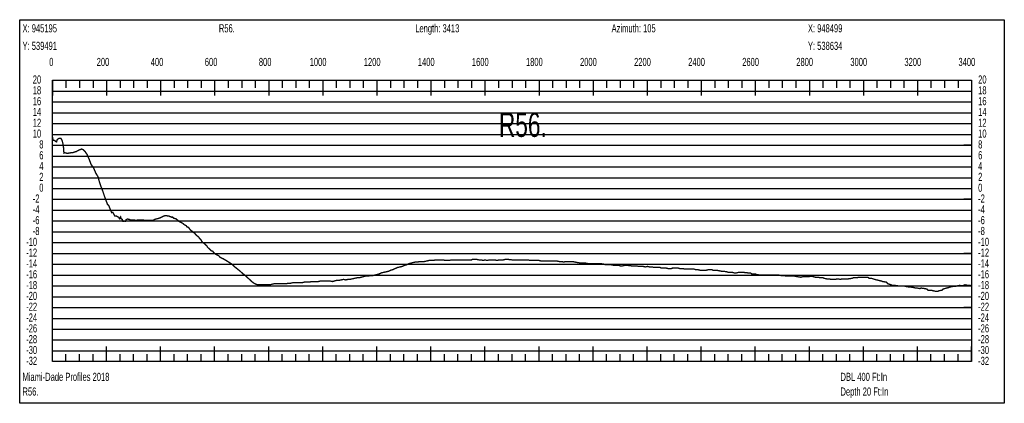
# Model space of a CAD drawing. Header units: inches. Extents: x 471865 to 538526, y 1054316 to 1102451.
# Tile 113 of 131: x 506787 to 510430, y 1094493 to 1095911. Entities that reach past the tile are written whole.
import ezdxf

# ---------------------------------------------------------------- set-up
doc = ezdxf.new("R2010")
doc.units = ezdxf.units.IN
doc.header["$MEASUREMENT"] = 0
for name, color, linetype in [('LABELS', 7, 'Continuous'), ('X_Gr1', 7, 'Continuous'), ('XSECTION', 7, 'Continuous')]:
    doc.layers.add(name, color=color, linetype=linetype)
doc.styles.get("Standard").update_dxf_attribs({"font": 'arial.ttf'})

msp = doc.modelspace()

# ---------------------------------------------------------------- linework, layer by layer
at = {"layer": 'X_Gr1', "color": 6, "linetype": 'Continuous', "lineweight": 18, "true_color": 0xff00ff, "transparency": 33554687, "const_width": 5}
msp.add_lwpolyline([(506908.6, 1095470.4), (506908.6, 1095470.4), (506908.9, 1095476.4), (506911, 1095465.9), (506915.1, 1095465.9), (506920.3, 1095461.3), (506923.8, 1095459.6), (506926.2, 1095468.7), (506932.3, 1095472.2), (506939.9, 1095473.2), (506944.4, 1095464.5), (506948.8, 1095447.3), (506950.6, 1095424.7), (506950.9, 1095418.2), (506954.4, 1095419.8), (506962.7, 1095417.2), (506970.1, 1095418.3), (506978.7, 1095419.9), (506983.7, 1095419.9), (506992.4, 1095422.8), (506996.8, 1095424), (507003.9, 1095428.2), (507011.2, 1095431.3), (507016.2, 1095433.2), (507023, 1095430.7), (507030.1, 1095422.8), (507036.7, 1095413.2), (507044.6, 1095394.8), (507051.7, 1095375.9), (507060.3, 1095364.3), (507068.6, 1095345.2), (507068.7, 1095345.1), (507068.8, 1095345.1), (507072.5, 1095337.9), (507077.2, 1095331), (507082.6, 1095310.6), (507088.6, 1095293.4), (507094.1, 1095279.5), (507101.2, 1095258.1), (507106.2, 1095244.8), (507112.3, 1095228.5), (507116.8, 1095224.3), (507122.7, 1095209.6), (507127.4, 1095198.6), (507131.8, 1095199.2), (507135.9, 1095192.2), (507139, 1095185.9), (507143.9, 1095186.3), (507148, 1095183.6), (507154.1, 1095180.7), (507156.6, 1095175.9), (507160.7, 1095182.1), (507162.4, 1095175.5), (507166.6, 1095173.5), (507169.4, 1095166.1), (507175.3, 1095166.8), (507178.5, 1095165.9), (507179.5, 1095168.1), (507181, 1095171.8), (507186.1, 1095174.3), (507191.2, 1095173.7), (507196.4, 1095171.4), (507200.5, 1095171.4), (507204.9, 1095171.4), (507211.9, 1095171.4), (507214.7, 1095169.4), (507219.6, 1095169.4), (507223.8, 1095171.4), (507227.9, 1095171.4), (507235.6, 1095171.4), (507238.3, 1095171.4), (507243.3, 1095171.4), (507250, 1095169.4), (507252.3, 1095169.4), (507259, 1095169.4), (507261.5, 1095169.4), (507266.4, 1095169.4), (507271.3, 1095169.4), (507275.7, 1095169.4), (507281.4, 1095169.4), (507283.4, 1095171.4), (507287.7, 1095173.4), (507294.6, 1095175.4), (507297.3, 1095175.4), (507302.6, 1095177.4), (507307.8, 1095179.4), (507312, 1095181.4), (507315.9, 1095183.4), (507320.3, 1095185.4), (507325.3, 1095187.4), (507330.3, 1095187.4), (507335.1, 1095185.4), (507339.8, 1095185.4), (507344.4, 1095183.4), (507348.8, 1095181.4), (507353.1, 1095181.4), (507357.6, 1095177.4), (507365.3, 1095175.4), (507367.8, 1095173.4), (507372.6, 1095169.4), (507377.2, 1095165.4), (507382, 1095163.4), (507389.4, 1095159.4), (507391.8, 1095157.4), (507396.7, 1095153.4), (507403.9, 1095149.4), (507406, 1095145.4), (507412.3, 1095143.4), (507414.8, 1095139.4), (507419.8, 1095133.4), (507424.9, 1095129.4), (507429.5, 1095125.4), (507435.7, 1095121.4), (507437.9, 1095117.4), (507442.6, 1095113.4), (507450.3, 1095107.4), (507452.3, 1095103.4), (507458.1, 1095097.4), (507460.2, 1095093.4), (507464.3, 1095087.4), (507468.4, 1095085.4), (507472.8, 1095081.4), (507479.8, 1095075.4), (507481.5, 1095071.4), (507485.3, 1095067.4), (507490.1, 1095063.4), (507495.3, 1095057.4), (507501.8, 1095055.4), (507504, 1095051.4), (507508.9, 1095047.4), (507513.9, 1095043.4), (507518.5, 1095041.4), (507525.5, 1095037.4), (507528, 1095033.4), (507532.4, 1095031.4), (507536.5, 1095029.4), (507540.8, 1095027.4), (507545.8, 1095024.4), (507550.8, 1095021.4), (507556, 1095018.2), (507561.2, 1095014.9), (507566.4, 1095011.5), (507572.8, 1095007.4), (507580.8, 1094999.4), (507588.2, 1094993.4), (507595.7, 1094987.4), (507603.5, 1094981.4), (507611.6, 1094973.4), (507619.9, 1094967.4), (507628.6, 1094959.4), (507637.4, 1094951.4), (507645.9, 1094943.4), (507653.8, 1094937.4), (507661.5, 1094933.4), (507669.4, 1094931.4), (507677.7, 1094931.4), (507686.6, 1094931.4), (507695.9, 1094931.4), (507704.9, 1094931.4), (507712.9, 1094931.4), (507720.5, 1094933.4), (507728.7, 1094935.4), (507737.8, 1094935.4), (507747.6, 1094935.4), (507757.1, 1094935.4), (507765.6, 1094935.4), (507773.4, 1094935.4), (507781.4, 1094937.4), (507790.2, 1094937.4), (507799, 1094939.4), (507807.3, 1094939.4), (507815.5, 1094939.4), (507823.9, 1094939.4), (507832.4, 1094939.4), (507841, 1094941.4), (507849.8, 1094941.4), (507858.7, 1094941.4), (507867.5, 1094943.4), (507876.1, 1094943.4), (507884.5, 1094943.4), (507892.4, 1094943.4), (507900.2, 1094945.4), (507908.1, 1094945.4), (507916.9, 1094945.4), (507926.3, 1094945.4), (507935.5, 1094945.4), (507943.8, 1094943.4), (507951.1, 1094945.4), (507958.2, 1094947.4), (507966.4, 1094947.4), (507975.8, 1094949.4), (507985.3, 1094951.4), (507993.9, 1094949.4), (508001.4, 1094951.4), (508009.2, 1094951.4), (508017.8, 1094953.4), (508026.6, 1094955.4), (508035.3, 1094957.4), (508043.4, 1094957.4), (508050.9, 1094959.4), (508058.3, 1094961.4), (508066.2, 1094963.4), (508075, 1094963.4), (508084.4, 1094965.4), (508093.5, 1094965.4), (508101.7, 1094967.4), (508109.2, 1094969.4), (508116.7, 1094971.4), (508124.9, 1094975.4), (508133.9, 1094977.4), (508143.1, 1094979.4), (508151.8, 1094981.4), (508159.9, 1094985.4), (508168, 1094987.4), (508176.4, 1094991.4), (508185.1, 1094995.4), (508194.1, 1094997.4), (508203, 1094999.4), (508211, 1095003.4), (508218.6, 1095005.4), (508226.2, 1095009.4), (508233.9, 1095011.4), (508241.7, 1095013.4), (508250.1, 1095015.4), (508259, 1095015.4), (508267.7, 1095017.4), (508276.1, 1095017.4), (508284.6, 1095017.4), (508293.2, 1095019.4), (508302, 1095021.4), (508318, 1095021.4), (508325.5, 1095023.4), (508334.1, 1095023.4), (508343.1, 1095023.4), (508355.9, 1095023.4), (508360, 1095021.4), (508367.9, 1095021.4), (508375.8, 1095021.4), (508384.3, 1095023.4), (508393, 1095023.4), (508401.2, 1095023.4), (508408.3, 1095023.4), (508415.2, 1095023.4), (508423.2, 1095023.4), (508432.1, 1095023.4), (508441, 1095023.4), (508448.8, 1095023.4), (508458.8, 1095023.4), (508462.2, 1095025.4), (508469.5, 1095025.4), (508477.7, 1095025.4), (508486.5, 1095023.4), (508495.1, 1095023.4), (508502.6, 1095021.4), (508509.1, 1095023.4), (508516.3, 1095021.4), (508525, 1095023.4), (508535, 1095023.4), (508544.9, 1095023.4), (508553.4, 1095021.4), (508560.8, 1095023.4), (508568, 1095023.4), (508575.7, 1095023.4), (508584.2, 1095025.4), (508592.8, 1095025.4), (508599.3, 1095024.6), (508605.7, 1095023.9), (508609.9, 1095023.4), (508618.7, 1095023.4), (508627.1, 1095023.4), (508634.6, 1095023.4), (508642, 1095023.4), (508650.1, 1095023.4), (508658.8, 1095023.4), (508667.6, 1095023.4), (508676, 1095021.4), (508684.2, 1095021.4), (508692.3, 1095021.4), (508700.5, 1095021.4), (508708.5, 1095021.4), (508716.3, 1095019.4), (508724.4, 1095019.4), (508732.5, 1095019.4), (508740.6, 1095019.4), (508748.7, 1095019.4), (508757, 1095019.4), (508765.6, 1095019.4), (508774.5, 1095019.4), (508783.4, 1095017.4), (508792, 1095017.4), (508799.7, 1095015.4), (508806.9, 1095017.4), (508814.7, 1095017.4), (508823.5, 1095017.4), (508832.8, 1095017.4), (508841.4, 1095015.4), (508847.8, 1095014.2), (508854.3, 1095013.1), (508860.7, 1095011.9), (508863.8, 1095011.4), (508872.3, 1095011.4), (508881.8, 1095011.4), (508891.4, 1095009.4), (508899.9, 1095009.4), (508906.9, 1095009.4), (508913.5, 1095009.4), (508920.6, 1095009.4), (508928.6, 1095009.4), (508937.6, 1095009.4), (508950.4, 1095007.4), (508954.2, 1095005.4), (508960.7, 1095005.4), (508967.6, 1095005.4), (508976.1, 1095005.4), (508985.6, 1095003.4), (508994.5, 1095003.4), (509002.1, 1095003.4), (509009.5, 1095001.4), (509017.5, 1095001.4), (509026, 1095003.4), (509034.7, 1095003.4), (509050.2, 1095001.4), (509058.7, 1095001.4), (509068.1, 1095001.4), (509077.4, 1094999.4), (509085.7, 1094999.4), (509093.6, 1094999.4), (509101.5, 1094997.4), (509109.6, 1094999.4), (509118.1, 1094997.4), (509126.6, 1094997.4), (509135.1, 1094995.4), (509143.8, 1094995.4), (509156.8, 1094995.4), (509161.3, 1094993.4), (509170, 1094993.4), (509178.4, 1094993.4), (509186.4, 1094991.4), (509198.5, 1094991.4), (509202.8, 1094993.4), (509211.1, 1094993.4), (509223.8, 1094993.4), (509228.3, 1094991.4), (509241.6, 1094991.4), (509246, 1094989.4), (509253.8, 1094989.4), (509261.2, 1094989.4), (509269, 1094989.4), (509282.6, 1094989.4), (509287.5, 1094987.4), (509296.3, 1094987.4), (509304, 1094985.4), (509311.6, 1094985.4), (509323.8, 1094985.4), (509328.1, 1094985.4), (509336.2, 1094987.4), (509347.8, 1094987.4), (509351.8, 1094985.4), (509364.2, 1094985.4), (509384.4, 1094981.4), (509391.3, 1094981.4), (509403.7, 1094979.4), (509408.4, 1094977.4), (509416.8, 1094977.4), (509423.6, 1094977.4), (509430.7, 1094975.4), (509438.6, 1094975.4), (509447, 1094977.4), (509455.2, 1094977.4), (509463.4, 1094977.4), (509482.1, 1094975.4), (509490.8, 1094975.4), (509495.6, 1094971.4), (509508.9, 1094971.4), (509512.8, 1094969.4), (509526.7, 1094967.4), (509535.5, 1094967.4), (509550, 1094967.4), (509554.7, 1094967.4), (509562.8, 1094967.4), (509570.3, 1094967.4), (509578, 1094967.4), (509590.8, 1094967.4), (509595.4, 1094967.4), (509604.8, 1094965.4), (509617.9, 1094965.4), (509621.6, 1094963.4), (509632.2, 1094963.4), (509636, 1094963.4), (509644.5, 1094963.4), (509654.2, 1094963.4), (509664.1, 1094961.4), (509677.4, 1094959.4), (509684.6, 1094961.4), (509687.9, 1094961.4), (509699.8, 1094961.4), (509704.4, 1094961.4), (509718.3, 1094963.4), (509722.7, 1094961.4), (509730.6, 1094959.4), (509742.7, 1094959.4), (509746.9, 1094957.4), (509759.4, 1094957.4), (509763.5, 1094955.4), (509771.9, 1094953.4), (509780.8, 1094953.4), (509789.3, 1094951.4), (509800.8, 1094951.4), (509804.4, 1094951.4), (509811.8, 1094953.4), (509824.8, 1094951.4), (509829.2, 1094953.4), (509841.6, 1094953.4), (509845.4, 1094953.4), (509853.3, 1094953.4), (509866.8, 1094955.4), (509871.5, 1094957.4), (509884.4, 1094957.4), (509892.1, 1094959.4), (509895.9, 1094959.4), (509908, 1094959.4), (509912.2, 1094959.4), (509925.2, 1094959.4), (509929.7, 1094955.4), (509938.2, 1094955.4), (509950.1, 1094951.4), (509957.9, 1094949.4), (509966.2, 1094947.4), (509975, 1094945.4), (509979.6, 1094943.4), (509993.7, 1094941.4), (509998.3, 1094935.4), (510011.2, 1094931.4), (510015.4, 1094929.4), (510023.6, 1094929.4), (510036.8, 1094927.4), (510041.3, 1094927.4), (510053.6, 1094927.4), (510057.5, 1094927.4), (510065, 1094925.4), (510076.8, 1094923.4), (510080.8, 1094923.4), (510093.8, 1094921.4), (510102.5, 1094919.4), (510106.5, 1094919.4), (510118.4, 1094917.4), (510122.5, 1094919.4), (510135.4, 1094917.4), (510143.8, 1094915.4), (510147.6, 1094911.4), (510158.6, 1094911.4), (510166.7, 1094909.4), (510175.5, 1094907.4), (510184.1, 1094907.4), (510188, 1094909.4), (510199.1, 1094911.4), (510202.9, 1094915.4), (510215.8, 1094919.4), (510224.6, 1094921.4), (510228.8, 1094923.4), (510240.4, 1094925.4), (510247.8, 1094925.4), (510256, 1094927.4), (510264.7, 1094929.4), (510268.9, 1094927.4), (510280.3, 1094929.4), (510284, 1094931.4), (510295.3, 1094929.4), (510303.1, 1094929.4), (510307.1, 1094927.4)], dxfattribs=at)
at = {"layer": 'XSECTION', "color": 18, "linetype": 'Continuous', "true_color": 0x000000}
for points in [[(506787.4, 1095911.4), (510429.8, 1095911.4), (510429.8, 1094493.4), (506787.4, 1094493.4), (506787.4, 1095911.4)], [(506908.6, 1095687.4), (510308.6, 1095687.4), (510308.6, 1094647.4), (506908.6, 1094647.4), (506908.6, 1095687.4)], [(506908.6, 1095687.4), (506908.6, 1095631)], [(506908.6, 1095687.4), (506908.6, 1095631)], [(506908.6, 1095687.4), (506908.6, 1095659.4)], [(506908.6, 1095687.4), (506908.6, 1095659.4)], [(506958.6, 1095687.4), (506958.6, 1095659.4)], [(507008.6, 1095687.4), (507008.6, 1095659.4)], [(507058.6, 1095687.4), (507058.6, 1095659.4)], [(507108.6, 1095687.4), (507108.6, 1095631)], [(507108.6, 1095687.4), (507108.6, 1095659.4)], [(507158.6, 1095687.4), (507158.6, 1095659.4)], [(507208.6, 1095687.4), (507208.6, 1095659.4)], [(507258.6, 1095687.4), (507258.6, 1095659.4)], [(507308.6, 1095687.4), (507308.6, 1095631)], [(507308.6, 1095687.4), (507308.6, 1095659.4)], [(507358.6, 1095687.4), (507358.6, 1095659.4)], [(507408.6, 1095687.4), (507408.6, 1095659.4)], [(507458.6, 1095687.4), (507458.6, 1095659.4)], [(507508.6, 1095687.4), (507508.6, 1095631)], [(507508.6, 1095687.4), (507508.6, 1095659.4)], [(507558.6, 1095687.4), (507558.6, 1095659.4)], [(507608.6, 1095687.4), (507608.6, 1095659.4)], [(507658.6, 1095687.4), (507658.6, 1095659.4)], [(507708.6, 1095687.4), (507708.6, 1095631)], [(507708.6, 1095687.4), (507708.6, 1095659.4)], [(507758.6, 1095687.4), (507758.6, 1095659.4)], [(507808.6, 1095687.4), (507808.6, 1095659.4)], [(507858.6, 1095687.4), (507858.6, 1095659.4)], [(507908.6, 1095687.4), (507908.6, 1095631)], [(507908.6, 1095687.4), (507908.6, 1095659.4)], [(507958.6, 1095687.4), (507958.6, 1095659.4)], [(508008.6, 1095687.4), (508008.6, 1095659.4)], [(508058.6, 1095687.4), (508058.6, 1095659.4)], [(508108.6, 1095687.4), (508108.6, 1095631)], [(508108.6, 1095687.4), (508108.6, 1095659.4)], [(508158.6, 1095687.4), (508158.6, 1095659.4)], [(508208.6, 1095687.4), (508208.6, 1095659.4)], [(508258.6, 1095687.4), (508258.6, 1095659.4)], [(508308.6, 1095687.4), (508308.6, 1095631)], [(508308.6, 1095687.4), (508308.6, 1095659.4)], [(508358.6, 1095687.4), (508358.6, 1095659.4)], [(508408.6, 1095687.4), (508408.6, 1095659.4)], [(508458.6, 1095687.4), (508458.6, 1095659.4)], [(508508.6, 1095687.4), (508508.6, 1095631)], [(508508.6, 1095687.4), (508508.6, 1095659.4)], [(508558.6, 1095687.4), (508558.6, 1095659.4)], [(508608.6, 1095687.4), (508608.6, 1095659.4)], [(508658.6, 1095687.4), (508658.6, 1095659.4)], [(508708.6, 1095687.4), (508708.6, 1095631)], [(508708.6, 1095687.4), (508708.6, 1095659.4)], [(508758.6, 1095687.4), (508758.6, 1095659.4)], [(508808.6, 1095687.4), (508808.6, 1095659.4)], [(508858.6, 1095687.4), (508858.6, 1095659.4)], [(508908.6, 1095687.4), (508908.6, 1095631)], [(508908.6, 1095687.4), (508908.6, 1095659.4)], [(508958.6, 1095687.4), (508958.6, 1095659.4)], [(509008.6, 1095687.4), (509008.6, 1095659.4)], [(509058.6, 1095687.4), (509058.6, 1095659.4)], [(509108.6, 1095687.4), (509108.6, 1095631)], [(509108.6, 1095687.4), (509108.6, 1095659.4)], [(509158.6, 1095687.4), (509158.6, 1095659.4)], [(509208.6, 1095687.4), (509208.6, 1095659.4)], [(509258.6, 1095687.4), (509258.6, 1095659.4)], [(509308.6, 1095687.4), (509308.6, 1095631)], [(509308.6, 1095687.4), (509308.6, 1095659.4)], [(509358.6, 1095687.4), (509358.6, 1095659.4)], [(509408.6, 1095687.4), (509408.6, 1095659.4)], [(509458.6, 1095687.4), (509458.6, 1095659.4)], [(509508.6, 1095687.4), (509508.6, 1095631)], [(509508.6, 1095687.4), (509508.6, 1095659.4)], [(509558.6, 1095687.4), (509558.6, 1095659.4)], [(509608.6, 1095687.4), (509608.6, 1095659.4)], [(509658.6, 1095687.4), (509658.6, 1095659.4)], [(509708.6, 1095687.4), (509708.6, 1095631)], [(509708.6, 1095687.4), (509708.6, 1095659.4)], [(509758.6, 1095687.4), (509758.6, 1095659.4)], [(509808.6, 1095687.4), (509808.6, 1095659.4)], [(509858.6, 1095687.4), (509858.6, 1095659.4)], [(509908.6, 1095687.4), (509908.6, 1095631)], [(509908.6, 1095687.4), (509908.6, 1095659.4)], [(509958.6, 1095687.4), (509958.6, 1095659.4)], [(510008.6, 1095687.4), (510008.6, 1095659.4)], [(510058.6, 1095687.4), (510058.6, 1095659.4)], [(510108.6, 1095687.4), (510108.6, 1095631)], [(510108.6, 1095687.4), (510108.6, 1095659.4)], [(510158.6, 1095687.4), (510158.6, 1095659.4)], [(510208.6, 1095687.4), (510208.6, 1095659.4)], [(510258.6, 1095687.4), (510258.6, 1095659.4)], [(510308.6, 1095687.4), (510308.6, 1095631)], [(510308.6, 1095687.4), (510308.6, 1095659.4)], [(506908.6, 1095447.4), (506936.6, 1095447.4)], [(510308.6, 1095447.4), (510280.6, 1095447.4)], [(506908.6, 1095247.4), (506936.6, 1095247.4)], [(510308.6, 1095247.4), (510280.6, 1095247.4)], [(506908.6, 1095047.4), (506936.6, 1095047.4)], [(510308.6, 1095047.4), (510280.6, 1095047.4)], [(506908.6, 1094847.4), (506936.6, 1094847.4)], [(510308.6, 1094847.4), (510280.6, 1094847.4)], [(506908.6, 1094647.4), (506908.6, 1094703.8)], [(506908.6, 1094647.4), (506908.6, 1094703.8)], [(507108.6, 1094647.4), (507108.6, 1094703.8)], [(507308.6, 1094647.4), (507308.6, 1094703.8)], [(507508.6, 1094647.4), (507508.6, 1094703.8)], [(507708.6, 1094647.4), (507708.6, 1094703.8)], [(507908.6, 1094647.4), (507908.6, 1094703.8)], [(508108.6, 1094647.4), (508108.6, 1094703.8)], [(508308.6, 1094647.4), (508308.6, 1094703.8)], [(508508.6, 1094647.4), (508508.6, 1094703.8)], [(508708.6, 1094647.4), (508708.6, 1094703.8)], [(508908.6, 1094647.4), (508908.6, 1094703.8)], [(509108.6, 1094647.4), (509108.6, 1094703.8)], [(509308.6, 1094647.4), (509308.6, 1094703.8)], [(509508.6, 1094647.4), (509508.6, 1094703.8)], [(509708.6, 1094647.4), (509708.6, 1094703.8)], [(509908.6, 1094647.4), (509908.6, 1094703.8)], [(510108.6, 1094647.4), (510108.6, 1094703.8)], [(510308.6, 1094647.4), (510308.6, 1094703.8)], [(506908.6, 1094647.4), (506908.6, 1094675.4)], [(506908.6, 1094647.4), (506908.6, 1094675.4)], [(506958.6, 1094647.4), (506958.6, 1094675.4)], [(507008.6, 1094647.4), (507008.6, 1094675.4)], [(507058.6, 1094647.4), (507058.6, 1094675.4)], [(507108.6, 1094647.4), (507108.6, 1094675.4)], [(507158.6, 1094647.4), (507158.6, 1094675.4)], [(507208.6, 1094647.4), (507208.6, 1094675.4)], [(507258.6, 1094647.4), (507258.6, 1094675.4)], [(507308.6, 1094647.4), (507308.6, 1094675.4)], [(507358.6, 1094647.4), (507358.6, 1094675.4)], [(507408.6, 1094647.4), (507408.6, 1094675.4)], [(507458.6, 1094647.4), (507458.6, 1094675.4)], [(507508.6, 1094647.4), (507508.6, 1094675.4)], [(507558.6, 1094647.4), (507558.6, 1094675.4)], [(507608.6, 1094647.4), (507608.6, 1094675.4)], [(507658.6, 1094647.4), (507658.6, 1094675.4)], [(507708.6, 1094647.4), (507708.6, 1094675.4)], [(507758.6, 1094647.4), (507758.6, 1094675.4)], [(507808.6, 1094647.4), (507808.6, 1094675.4)], [(507858.6, 1094647.4), (507858.6, 1094675.4)], [(507908.6, 1094647.4), (507908.6, 1094675.4)], [(507958.6, 1094647.4), (507958.6, 1094675.4)], [(508008.6, 1094647.4), (508008.6, 1094675.4)], [(508058.6, 1094647.4), (508058.6, 1094675.4)], [(508108.6, 1094647.4), (508108.6, 1094675.4)], [(508158.6, 1094647.4), (508158.6, 1094675.4)], [(508208.6, 1094647.4), (508208.6, 1094675.4)], [(508258.6, 1094647.4), (508258.6, 1094675.4)], [(508308.6, 1094647.4), (508308.6, 1094675.4)], [(508358.6, 1094647.4), (508358.6, 1094675.4)], [(508408.6, 1094647.4), (508408.6, 1094675.4)], [(508458.6, 1094647.4), (508458.6, 1094675.4)], [(508508.6, 1094647.4), (508508.6, 1094675.4)], [(508558.6, 1094647.4), (508558.6, 1094675.4)], [(508608.6, 1094647.4), (508608.6, 1094675.4)], [(508658.6, 1094647.4), (508658.6, 1094675.4)], [(508708.6, 1094647.4), (508708.6, 1094675.4)], [(508758.6, 1094647.4), (508758.6, 1094675.4)], [(508808.6, 1094647.4), (508808.6, 1094675.4)], [(508858.6, 1094647.4), (508858.6, 1094675.4)], [(508908.6, 1094647.4), (508908.6, 1094675.4)], [(508958.6, 1094647.4), (508958.6, 1094675.4)], [(509008.6, 1094647.4), (509008.6, 1094675.4)], [(509058.6, 1094647.4), (509058.6, 1094675.4)], [(509108.6, 1094647.4), (509108.6, 1094675.4)], [(509158.6, 1094647.4), (509158.6, 1094675.4)], [(509208.6, 1094647.4), (509208.6, 1094675.4)], [(509258.6, 1094647.4), (509258.6, 1094675.4)], [(509308.6, 1094647.4), (509308.6, 1094675.4)], [(509358.6, 1094647.4), (509358.6, 1094675.4)], [(509408.6, 1094647.4), (509408.6, 1094675.4)], [(509458.6, 1094647.4), (509458.6, 1094675.4)], [(509508.6, 1094647.4), (509508.6, 1094675.4)], [(509558.6, 1094647.4), (509558.6, 1094675.4)], [(509608.6, 1094647.4), (509608.6, 1094675.4)], [(509658.6, 1094647.4), (509658.6, 1094675.4)], [(509708.6, 1094647.4), (509708.6, 1094675.4)], [(509758.6, 1094647.4), (509758.6, 1094675.4)], [(509808.6, 1094647.4), (509808.6, 1094675.4)], [(509858.6, 1094647.4), (509858.6, 1094675.4)], [(509908.6, 1094647.4), (509908.6, 1094675.4)], [(509958.6, 1094647.4), (509958.6, 1094675.4)], [(510008.6, 1094647.4), (510008.6, 1094675.4)], [(510058.6, 1094647.4), (510058.6, 1094675.4)], [(510108.6, 1094647.4), (510108.6, 1094675.4)], [(510158.6, 1094647.4), (510158.6, 1094675.4)], [(510208.6, 1094647.4), (510208.6, 1094675.4)], [(510258.6, 1094647.4), (510258.6, 1094675.4)], [(510308.6, 1094647.4), (510308.6, 1094675.4)]]:
    msp.add_lwpolyline(points, dxfattribs=at)
at = {"layer": 'XSECTION', "color": 18, "true_color": 0x000000}
for points in [[(506908.6, 1095647.4), (510308.6, 1095647.4)], [(506908.6, 1095607.4), (510308.6, 1095607.4)], [(506908.6, 1095567.4), (510308.6, 1095567.4)], [(506908.6, 1095527.4), (510308.6, 1095527.4)], [(506908.6, 1095487.4), (510308.6, 1095487.4)], [(506908.6, 1095447.4), (510308.6, 1095447.4)], [(506908.6, 1095407.4), (510308.6, 1095407.4)], [(506908.6, 1095367.4), (510308.6, 1095367.4)], [(506908.6, 1095327.4), (510308.6, 1095327.4)], [(506908.6, 1095287.4), (510308.6, 1095287.4)], [(506908.6, 1095247.4), (510308.6, 1095247.4)], [(506908.6, 1095207.4), (510308.6, 1095207.4)], [(506908.6, 1095167.4), (510308.6, 1095167.4)], [(506908.6, 1095127.4), (510308.6, 1095127.4)], [(506908.6, 1095087.4), (510308.6, 1095087.4)], [(506908.6, 1095047.4), (510308.6, 1095047.4)], [(506908.6, 1095007.4), (510308.6, 1095007.4)], [(506908.6, 1094967.4), (510308.6, 1094967.4)], [(506908.6, 1094927.4), (510308.6, 1094927.4)], [(506908.6, 1094887.4), (510308.6, 1094887.4)], [(506908.6, 1094847.4), (510308.6, 1094847.4)], [(506908.6, 1094807.4), (510308.6, 1094807.4)], [(506908.6, 1094767.4), (510308.6, 1094767.4)], [(506908.6, 1094727.4), (510308.6, 1094727.4)], [(506908.6, 1094687.4), (510308.6, 1094687.4)]]:
    msp.add_lwpolyline(points, dxfattribs=at)

# ---------------------------------------------------------------- texts
at = {"layer": 'LABELS', "color": 18, "true_color": 0x000000, "width": 0.666667}
for s, height, p in [('X: 945195', 30, (506797.8, 1095864.6)), ('R56.', 30, (507524.2, 1095864.6)), ('Length: 3413', 30, (508250.6, 1095864.6)), ('Azimuth: 105', 30, (508977, 1095864.6)), ('X: 948499', 30, (509703.4, 1095864.6)), ('Y: 539491', 30, (506797.8, 1095799.8)), ('Y: 538634', 30, (509703.4, 1095799.8)), ('0', 30, (506896.6, 1095740.2)), ('0', 30, (506896.6, 1095740.2)), ('200', 30, (507072.2, 1095740.2)), ('400', 30, (507272.2, 1095740.2)), ('600', 30, (507472.2, 1095740.2)), ('800', 30, (507672.2, 1095740.2)), ('1000', 30, (507860.2, 1095740.2)), ('1200', 30, (508060.2, 1095740.2)), ('1400', 30, (508260.2, 1095740.2)), ('1600', 30, (508460.2, 1095740.2)), ('1800', 30, (508660.2, 1095740.2)), ('2000', 30, (508860.2, 1095740.2)), ('2200', 30, (509060.2, 1095740.2)), ('2400', 30, (509260.2, 1095740.2)), ('2600', 30, (509460.2, 1095740.2)), ('2800', 30, (509660.2, 1095740.2)), ('3000', 30, (509860.2, 1095740.2)), ('3200', 30, (510060.2, 1095740.2)), ('3400', 30, (510260.2, 1095740.2)), ('20', 30, (506835.8, 1095675.4)), ('20', 30, (510333, 1095675.4)), ('18', 30, (506835.8, 1095635.4)), ('18', 30, (510333, 1095635.4)), ('16', 30, (506835.8, 1095595.4)), ('16', 30, (510333, 1095595.4)), ('14', 30, (506835.8, 1095555.4)), ('R56.', 90, (508560.2, 1095478.2)), ('14', 30, (510333, 1095555.4)), ('12', 30, (506835.8, 1095515.4)), ('12', 30, (510333, 1095515.4)), ('10', 30, (506835.8, 1095475.4)), ('10', 30, (510333, 1095475.4)), ('8', 30, (506859.8, 1095435.4)), ('8', 30, (510333, 1095435.4)), ('6', 30, (506859.8, 1095395.4)), ('6', 30, (510333, 1095395.4)), ('4', 30, (506859.8, 1095355.4)), ('4', 30, (510333, 1095355.4)), ('2', 30, (506859.8, 1095315.4)), ('2', 30, (510333, 1095315.4)), ('0', 30, (506859.8, 1095275.4)), ('0', 30, (510333, 1095275.4)), ('-2', 30, (506835.8, 1095235.4)), ('-2', 30, (510333, 1095235.4)), ('-4', 30, (506835.8, 1095195.4)), ('-4', 30, (510333, 1095195.4)), ('-6', 30, (506835.8, 1095155.4)), ('-6', 30, (510333, 1095155.4)), ('-8', 30, (506835.8, 1095115.4)), ('-8', 30, (510333, 1095115.4)), ('-10', 30, (506811.4, 1095075.4)), ('-10', 30, (510333, 1095075.4)), ('-12', 30, (506811.4, 1095035.4)), ('-12', 30, (510333, 1095035.4)), ('-14', 30, (506811.4, 1094995.4)), ('-14', 30, (510333, 1094995.4)), ('-16', 30, (506811.4, 1094955.4)), ('-16', 30, (510333, 1094955.4)), ('-18', 30, (506811.4, 1094915.4)), ('-18', 30, (510333, 1094915.4)), ('-20', 30, (506811.4, 1094875.4)), ('-20', 30, (510333, 1094875.4)), ('-22', 30, (506811.4, 1094835.4)), ('-22', 30, (510333, 1094835.4)), ('-24', 30, (506811.4, 1094795.4)), ('-24', 30, (510333, 1094795.4)), ('-26', 30, (506811.4, 1094755.4)), ('-26', 30, (510333, 1094755.4)), ('-28', 30, (506811.4, 1094715.4)), ('-28', 30, (510333, 1094715.4)), ('-30', 30, (506811.4, 1094675.4)), ('-30', 30, (510333, 1094675.4)), ('-32', 30, (506811.4, 1094635.4)), ('-32', 30, (510333, 1094635.4)), ('Miami-Dade Profiles 2018', 30, (506797.8, 1094576.2)), ('DBL 400 Ft:In', 30, (509823.8, 1094576.2)), ('R56.', 30, (506797.8, 1094521.8)), ('Depth 20 Ft:In', 30, (509823.8, 1094521.8))]:
    msp.add_text(s, height=height, dxfattribs=at).set_placement(p)

doc.saveas('drawing.dxf')
